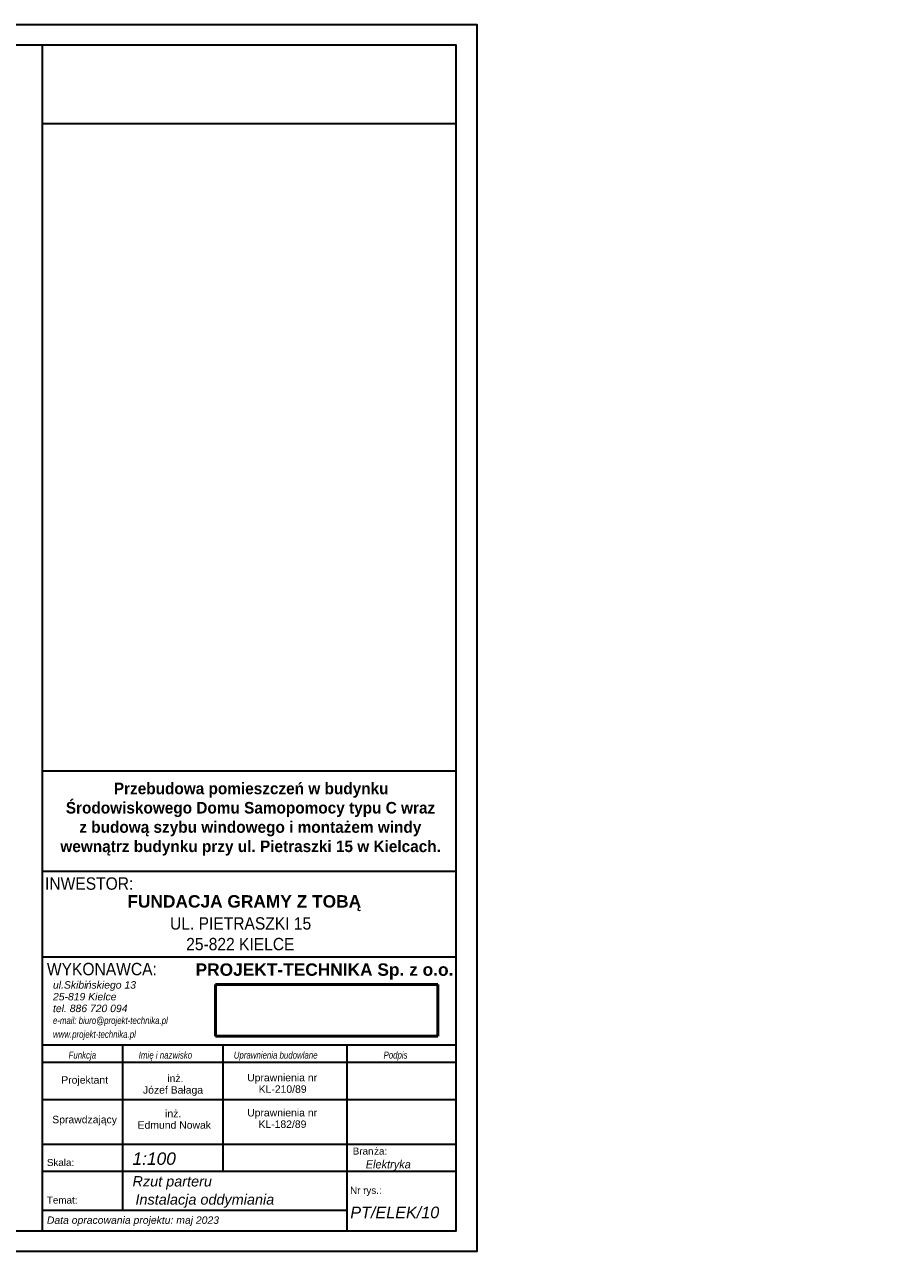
# Model space of a CAD drawing. Header units: centimetres. Extents: x 14504 to 44111, y -18976 to -7683.
# Tile 55 of 141: x 27068 to 29186, y -18976 to -16006. Entities that reach past the tile are written whole.
import ezdxf

# ---------------------------------------------------------------- set-up
doc = ezdxf.new("R2010")
doc.units = ezdxf.units.CM
for name, color, linetype, lineweight in [('_gruba', 90, 'Continuous', 35), ('G-ANNO-TTLB', 6, 'Continuous', 9), ('zbrojenie', 2, 'Continuous', 50)]:
    doc.layers.add(name, color=color, linetype=linetype, lineweight=lineweight)
doc.styles.add('Arial_10', font='arial.ttf', dxfattribs={"height": 1.8})
doc.styles.add('Arial_8', font='arial.ttf', dxfattribs={"height": 350})
doc.styles.add('Arial_9', font='arial.ttf', dxfattribs={"width": 0.9, "height": 2.2})
doc.styles.add('Arial_B', font='arialbd.ttf', dxfattribs={"height": 3})
doc.styles.add('Arial_B_1', font='arialbd.ttf', dxfattribs={"width": 0.95, "height": 2.4})
doc.styles.add('Arial_I', font='ariali.ttf', dxfattribs={"height": 1.8})
doc.styles.add('Arial_I_1', font='ariali.ttf', dxfattribs={"width": 0.8, "height": 1.8})
doc.styles.add('Arial_I_2', font='ariali.ttf', dxfattribs={"width": 0.95, "height": 2})
doc.styles.add('Arial_I_3', font='ariali.ttf', dxfattribs={"height": 3})
picture_1 = doc.add_image_def('image1.jpg', size_in_pixel=(2192, 508))

msp = doc.modelspace()

# ---------------------------------------------------------------- linework, layer by layer
at = {"layer": '_gruba'}
for p, q in [((27111.4, -16056.1), (27111.4, -18926.1)), ((27111.4, -16245.4), (28113, -16245.4)), ((27109.2, -17812.6), (28110.8, -17812.6)), ((27111.4, -18055.6), (28110.8, -18055.6)), ((27111.4, -18055.6), (28110.8, -18055.6)), ((27111.4, -18262.6), (28110.8, -18262.6)), ((27111.4, -18476.3), (28110.8, -18476.3)), ((27305.8, -18476.3), (27305.8, -18876.7)), ((27548.6, -18476.3), (27548.6, -18782)), ((27848.5, -18476.3), (27848.5, -18926.1)), ((27111.4, -18517.6), (28110.8, -18517.6)), ((27111.4, -18608.4), (28110.8, -18608.4)), ((27113.6, -18716.5), (28113, -18716.5)), ((27113.6, -18782), (28113, -18782)), ((27848.5, -18876.7), (27113.6, -18876.7))]:
    msp.add_line(p, q, dxfattribs=at)
for points in [[(21163, -16006.1), (28163, -16006.1), (28163, -18976.1), (21163, -18976.1)], [(21213, -18926.1), (28113, -18926.1), (28113, -16056.1), (21213, -16056.1)]]:
    msp.add_lwpolyline(points, dxfattribs=at)

# ---------------------------------------------------------------- texts
at = {"layer": 'G-ANNO-TTLB', "attachment_point": 1}
for s, insert, char_height, width, style in [('\\A1;\\pi153.657;Przebudowa pomieszczeń w budynku \\P\\pi37.4677;Środowiskowego Domu Samopomocy typu C wraz \\P\\pi70.0917;z\\~budową szybu windowego i montażem windy \\P\\pi24.2675;wewnątrz budynku przy ul. Pietraszki 15 w Kielcach.', (27130.8, -17841.3), 28, 966.852, 'Arial_B_1'), ('INWESTOR:', (27118, -18070.5), 30, 295.021, 'Arial_9'), ('\\pi133.33;FUNDACJA GRAMY Z TOBĄ', (27183.9, -18113.6), 30, 829.17, 'Arial_B'), ('\\pi14.7489;UL. PIETRASZKI 15 \\P\\pi53.8676;25-822 KIELCE', (27405.7, -18167), 30, 366.703, 'Arial_9'), ('WYKONAWCA:', (27122.5, -18277.5), 30, 367.975, 'Arial_9'), ('PROJEKT-TECHNIKA Sp. z o.o.', (27482.3, -18278.8), 30, 647.764, 'Arial_B'), ('ul.Skibi', (27137.2, -18321.8), 18, 96.203, 'Arial_I'), ('ńskiego 13', (27216.5, -18321.8), 18, 145.907, 'Arial_I'), ('25-819 Kielce', (27137.2, -18350.3), 18, 183.586, 'Arial_I'), ('tel. 886 720 094', (27137.2, -18378.7), 18, 214.852, 'Arial_I'), ('e-mail: biuro@projekt-technika.pl', (27137.2, -18408.3), 17, 435.316, 'Arial_I_1'), ('www.projekt-technika.pl', (27137.2, -18441.9), 17, 313.46, 'Arial_I_1'), ('Funkcja', (27175, -18492.2), 17, 105.823, 'Arial_I_1'), ('Imi', (27344.7, -18492.2), 17, 38.481, 'Arial_I_1'), ('ę i nazwisko', (27370.4, -18492.2), 17, 161.941, 'Arial_I_1'), ('Uprawnienia budowlane', (27574.7, -18492.2), 17, 319.072, 'Arial_I_1'), ('Podpis', (27937.2, -18492.2), 17, 92.194, 'Arial_I_1'), ('Projektant', (27157.3, -18551.8), 18, 133.882, 'Arial_10'), ('inż.', (27413.8, -18548.2), 18, 109.446, 'Arial_10'), ('Uprawnienia nr ', (27607.2, -18546.2), 18, 205.232, 'Arial_10'), ('Józef Bałaga', (27355, -18576), 18, 303.142, 'Arial_10'), ('KL-210/89 ', (27635, -18574), 18, 100.211, 'Arial_10'), ('Sprawdzający', (27135.5, -18647.7), 18, 133.882, 'Arial_10'), ('inż.', (27408.6, -18633.2), 18, 109.446, 'Arial_10'), ('Uprawnienia nr ', (27607.2, -18631.2), 18, 205.232, 'Arial_10'), ('Edmund Nowak', (27342.1, -18661), 18, 303.142, 'Arial_10'), ('KL-182/89', (27634.5, -18659), 18, 100.211, 'Arial_10'), ('1:100', (27329.7, -18736.4), 30, 129.873, 'Arial_I_3'), ('Bran', (27862.7, -18724.6), 17, 62.532, 'Arial_8'), ('ża:', (27914.3, -18724.6), 17, 38.481, 'Arial_8'), ('Skala:', (27122.5, -18752.1), 17, 80.97, 'Arial_8'), ('Elektryka', (27894.1, -18755.1), 20, 264.276, 'Arial_I_2'), ('Rzut parteru', (27329.7, -18793.8), 25, 1043.177, 'Arial_I_3'), ('Nr rys.:', (27856.2, -18819.6), 17, 92.996, 'Arial_8'), ('Temat:', (27122.5, -18843.2), 17, 91.392, 'Arial_8'), ('Instalacja oddymiania', (27336.8, -18837.8), 25, 1043.177, 'Arial_I_3'), ('PT/ELEK/10', (27856.8, -18867.5), 28, 260.548, 'Arial_I_3'), ('Data opracowania projektu: maj 2023', (27122.5, -18891.2), 18, 544.346, 'Arial_I')]:
    msp.add_mtext(s, dxfattribs=dict(at, insert=insert, char_height=char_height, width=width, style=style))

# ---------------------------------------------------------------- pictures from other files: only their frames are drawn
at = {"layer": 'zbrojenie', "color": 7, "ltscale": 30, "true_color": 0xffffff}
image = msp.add_image(picture_1, insert=(27530.4, -18454.6), size_in_units=(538.4, 124.8), dxfattribs=at)
image.dxf.flags = 7

doc.saveas('drawing.dxf')
